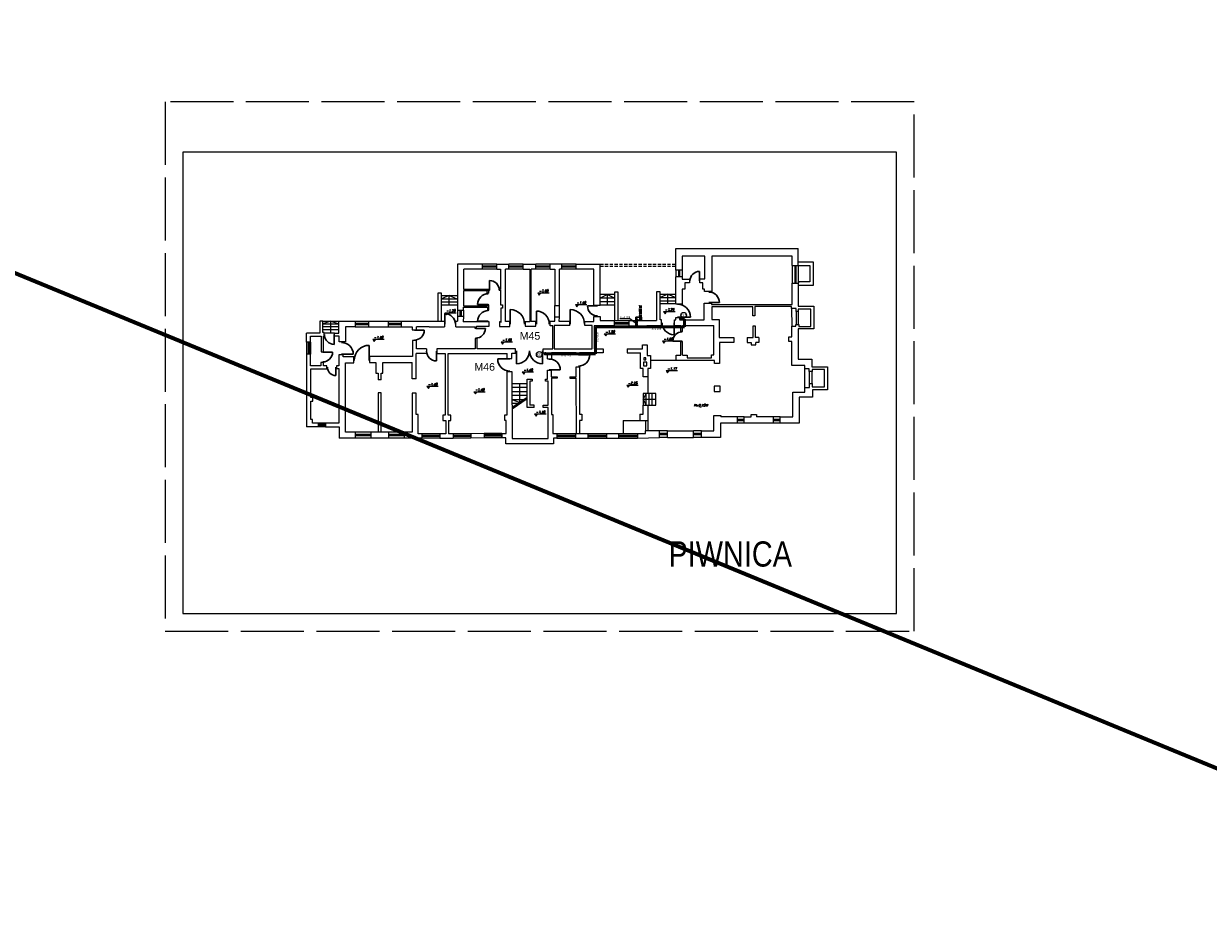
# Model space of a CAD drawing. Extents: x 34439 to 126910, y -74890 to 17912.
# Tile 16 of 144: x 58633 to 68031, y -29964 to -22842. Entities that reach past the tile are written whole.
import ezdxf
from ezdxf.enums import TextEntityAlignment as Align

# ---------------------------------------------------------------- set-up
doc = ezdxf.new("R2010")
doc.units = 0
doc.header["$MEASUREMENT"] = 0
doc.linetypes.add('DASHED', pattern=[19.05, 12.7, -6.35])
doc.linetypes.add('Przekrojowa', pattern=[600, 500, -100])
for name, color, linetype, lineweight in [('_konstrukcja', 96, 'Continuous', 20), ('_stolarka', 82, 'Continuous', 30), ('A-ARM', 1, 'Continuous', 15), ('inst-gaz-rury', 50, 'Continuous', 50), ('inst. - C.O. - opis', 2, 'Continuous', 9), ('urzadzenia', 6, 'Continuous', 15), ('WYMIARKI', 10, 'Continuous', 13)]:
    doc.layers.add(name, color=color, linetype=linetype, lineweight=lineweight)
doc.layers.add('symbole', color=7, linetype='Continuous')
doc.layers.add('urządzenia', color=140, linetype='Continuous')
doc.styles.add('Arial narrow', font='ARIALN.TTF')
doc.styles.add('GENERATED_STYLE_1', font='ARIAL.TTF')
doc.styles.add('ROMANS', font='SIMPLEX.SHX', dxfattribs={"width": 0.85, "oblique": 15, "height": 16})
doc.styles.get("Standard").update_dxf_attribs({"font": 'ARIALN.TTF'})

msp = doc.modelspace()

# ---------------------------------------------------------------- hatches: boundary and pattern name
at = {"layer": 'inst-gaz-rury', "linetype": 'Continuous'}
h = msp.add_hatch(color=256, dxfattribs=at)
h.paths.add_polyline_path([(63498.1, -25184.1, 0.414214), (63495.1, -25181.1), (63495.1, -25184.1)])
h.paths.add_polyline_path([(63495.1, -25184.1), (63495.1, -25181.1, 1), (63495.1, -25187.2, 0.414214), (63498.1, -25184.1)])
h = msp.add_hatch(color=256, dxfattribs=at)
h.paths.add_polyline_path([(63497.3, -25184.1, 0.414214), (63495.1, -25181.9), (63495.1, -25184.1)])
h.paths.add_polyline_path([(63495.1, -25184.1), (63495.1, -25181.9, 1), (63495.1, -25186.4, 0.414214), (63497.3, -25184.1)])
h = msp.add_hatch(color=256, dxfattribs=at)
h.paths.add_polyline_path([(63497.3, -25184.1, 0.414214), (63495.1, -25181.9), (63495.1, -25184.1)])
h.paths.add_polyline_path([(63495.1, -25184.1), (63495.1, -25181.9, 1), (63495.1, -25186.4, 0.414214), (63497.3, -25184.1)])
h = msp.add_hatch(color=256, dxfattribs=at)
h.paths.add_polyline_path([(63530.6, -25184.1, 0.414214), (63527.6, -25181.1), (63527.6, -25184.1)])
h.paths.add_polyline_path([(63527.6, -25184.1), (63527.6, -25181.1, 1), (63527.6, -25187.2, 0.414214), (63530.6, -25184.1)])
h = msp.add_hatch(color=256, dxfattribs=at)
h.paths.add_polyline_path([(63529.8, -25184.1, 0.414214), (63527.6, -25181.9), (63527.6, -25184.1)])
h.paths.add_polyline_path([(63527.6, -25184.1), (63527.6, -25181.9, 1), (63527.6, -25186.4, 0.414214), (63529.8, -25184.1)])
h = msp.add_hatch(color=256, dxfattribs=at)
h.paths.add_polyline_path([(63529.8, -25184.1, 0.414214), (63527.6, -25181.9), (63527.6, -25184.1)])
h.paths.add_polyline_path([(63527.6, -25184.1), (63527.6, -25181.9, 1), (63527.6, -25186.4, 0.414214), (63529.8, -25184.1)])
h = msp.add_hatch(color=256, dxfattribs=at)
h.paths.add_polyline_path([(63843.2, -25186.1, 0.420252), (63845.4, -25188.4), (63845.4, -25186.1)])
h.paths.add_polyline_path([(63847.7, -25186.1, 0.408201), (63845.4, -25183.9), (63845.4, -25186.1)])
h.paths.add_polyline_path([(63845.4, -25186.1), (63845.4, -25183.9, 0.417728), (63843.2, -25186.1)])
h = msp.add_hatch(color=256, dxfattribs=at)
h.paths.add_polyline_path([(63498.1, -25248.5, 0.414214), (63495.1, -25245.5), (63495.1, -25248.5)])
h.paths.add_polyline_path([(63495.1, -25248.5), (63495.1, -25245.5, 1), (63495.1, -25251.5, 0.414214), (63498.1, -25248.5)])
h = msp.add_hatch(color=256, dxfattribs=at)
h.paths.add_polyline_path([(63497.3, -25248.5, 0.414214), (63495.1, -25246.2), (63495.1, -25248.5)])
h.paths.add_polyline_path([(63495.1, -25248.5), (63495.1, -25246.2, 1), (63495.1, -25250.7, 0.414214), (63497.3, -25248.5)])
h = msp.add_hatch(color=256, dxfattribs=at)
h.paths.add_polyline_path([(63497.3, -25248.5, 0.414214), (63495.1, -25246.2), (63495.1, -25248.5)])
h.paths.add_polyline_path([(63495.1, -25248.5), (63495.1, -25246.2, 1), (63495.1, -25250.7, 0.414214), (63497.3, -25248.5)])
for points in [[(63845.4, -25186.1), (63845.4, -25188.4, 0.409454), (63847.7, -25186.1, 0.001073), (63847.7, -25186.1)], [(62770.3, -25461), (62770.3, -25463.3, 0.409454), (62772.6, -25461, 0.001073), (62772.6, -25461)]]:
    msp.add_hatch(color=256, dxfattribs=at).paths.add_polyline_path(points)
h = msp.add_hatch(color=256, dxfattribs=at)
h.paths.add_polyline_path([(62768.1, -25461, 0.420252), (62770.3, -25463.3), (62770.3, -25461)])
h.paths.add_polyline_path([(62772.6, -25461, 0.408201), (62770.3, -25458.8), (62770.3, -25461)])
h.paths.add_polyline_path([(62770.3, -25461), (62770.3, -25458.8, 0.417728), (62768.1, -25461)])

# ---------------------------------------------------------------- linework, layer by layer
at = {"color": 62, "linetype": 'Przekrojowa', "lineweight": 18}
for p, q in [((65696.2, -23462.4), (59756.2, -23462.4)), ((59756.2, -23462.4), (59756.2, -27662.4)), ((65696.2, -27662.4), (65696.2, -23462.4)), ((59756.2, -27662.4), (65696.2, -27662.4)), ((59756.2, -27662.4), (65696.2, -27662.4))]:
    msp.add_line(p, q, dxfattribs=at)
at = {"linetype": 'Continuous'}
for p, q in [((65556.2, -23862.4), (59896.2, -23862.4)), ((59896.2, -23862.4), (59896.2, -27522.4)), ((65556.2, -27522.4), (65556.2, -23862.4)), ((59896.2, -27522.4), (65556.2, -27522.4)), ((59896.2, -27522.4), (65556.2, -27522.4))]:
    msp.add_line(p, q, dxfattribs=at)
at = {"layer": '_konstrukcja', "lineweight": 70, "ltscale": 50}
msp.add_line((104616.1, -43802.8), (53758.6, -22842.4), dxfattribs=at)
at = {"layer": '_konstrukcja', "ltscale": 50}
for p, q in [((63806.4, -24796.8), (63806.4, -24626.5)), ((63806.4, -24626.5), (64778, -24626.5)), ((64035.9, -24686.5), (63856.3, -24686.5)), ((63856.3, -24686.5), (63856.3, -24796.8)), ((64035.9, -24866.7), (64035.9, -24686.5)), ((64730.5, -24686.9), (64090.9, -24686.9)), ((64090.9, -24686.9), (64090.9, -24967.1)), ((64730.5, -24761.9), (64730.5, -24686.9)), ((64778, -24761.9), (64778, -24626.5)), ((62271.7, -24750.6), (62074.4, -24750.6)), ((62074.4, -24750.6), (62074.4, -25114.2)), ((62123.9, -24951.6), (62123.9, -24789.8)), ((62271.7, -24789.8), (62123.9, -24789.8)), ((62271.7, -24789.8), (62271.7, -24750.6)), ((62385.5, -24750.6), (62271.7, -24750.6)), ((62385.5, -24765.2), (62271.7, -24765.2)), ((62385.5, -24775.2), (62271.7, -24775.2)), ((62385.5, -24789.8), (62271.7, -24789.8)), ((62385.5, -24789.8), (62385.5, -24750.6)), ((62385.5, -24750.6), (62482.7, -24750.6)), ((62385.5, -24789.8), (62416, -24789.8)), ((62416, -24789.8), (62416, -24951.1)), ((62455.5, -25205.9), (62455.5, -24789.8)), ((62482.7, -24789.8), (62455.5, -24789.8)), ((62482.7, -24789.8), (62482.7, -24750.6)), ((62596.5, -24750.6), (62482.7, -24750.6)), ((62596.5, -24765.2), (62482.7, -24765.2)), ((62596.5, -24775.2), (62482.7, -24775.2)), ((62596.5, -24789.8), (62482.7, -24789.8)), ((62596.5, -24789.8), (62596.5, -24750.6)), ((62596.5, -24750.6), (62694.8, -24750.6)), ((62596.5, -24789.8), (62647, -24789.8)), ((62647, -24789.8), (62647, -25206.7)), ((62658.2, -25205.8), (62658.2, -24789.8)), ((62694.8, -24789.8), (62658.2, -24789.8)), ((62694.8, -24789.8), (62694.8, -24750.6)), ((62808.6, -24750.6), (62694.8, -24750.6)), ((62808.6, -24765.2), (62694.8, -24765.2)), ((62808.6, -24775.2), (62694.8, -24775.2)), ((62808.6, -24789.8), (62694.8, -24789.8)), ((62808.6, -24789.8), (62808.6, -24750.6)), ((62901.5, -24750.6), (62808.6, -24750.6)), ((62808.6, -24789.8), (62846.5, -24789.8)), ((62846.5, -24789.8), (62846.5, -25077.7)), ((62882.4, -25077.7), (62882.4, -24789.8)), ((62901.5, -24789.8), (62882.4, -24789.8)), ((62901.5, -24789.8), (62901.5, -24750.6)), ((63015.3, -24750.6), (62901.5, -24750.6)), ((63015.3, -24765.2), (62901.5, -24765.2)), ((63015.3, -24775.2), (62901.5, -24775.2)), ((63015.3, -24789.8), (62901.5, -24789.8)), ((63015.3, -24789.8), (63015.3, -24750.6)), ((63015.3, -24750.6), (63206.1, -24750.6)), ((63156.6, -24789.8), (63015.3, -24789.8)), ((63156.6, -25076.9), (63156.6, -24789.8)), ((63206.1, -25076.9), (63206.1, -24750.6)), ((63856.3, -24796.8), (63806.4, -24796.8)), ((63806.4, -24796.8), (63806.4, -24851.5)), ((63826.3, -24796.8), (63826.3, -24851.5)), ((63836.3, -24796.8), (63836.3, -24851.5)), ((63856.3, -24796.8), (63856.3, -24851.5)), ((64730.5, -24761.9), (64778, -24761.9)), ((64730.5, -24761.9), (64730.5, -24900.1)), ((64749.2, -24761.9), (64749.2, -24900.1)), ((64759.2, -24761.9), (64759.2, -24900.1)), ((64897.2, -24733.9), (64778, -24733.9)), ((64778, -24761.9), (64778, -24900.1)), ((64778, -24761.9), (64869.1, -24761.9)), ((64869.1, -24761.9), (64869.1, -24891.8)), ((64897.2, -24918.1), (64897.2, -24733.9)), ((63805.4, -25067.7), (63805.4, -24851.5)), ((63856.3, -24851.5), (63806.4, -24851.5)), ((63856.3, -24851.5), (63856.3, -24868.2)), ((63856.3, -24868.2), (63914.5, -24868.2)), ((63914.5, -24898.8), (63876.6, -24898.8)), ((63876.6, -24898.8), (63876.6, -24948.3)), ((63914.5, -24868.2), (63914.5, -24898.8)), ((63996.2, -24898.5), (63996.2, -24866.7)), ((63996.2, -24866.7), (64035.9, -24866.7)), ((64019.7, -24898.5), (63996.2, -24898.5)), ((64019.7, -24947.5), (64019.7, -24898.5)), ((64730.5, -25069.3), (64730.5, -24900.1)), ((64730.5, -24900.1), (64778, -24900.1)), ((64869.1, -24891.8), (64778, -24891.8)), ((64778, -24891.8), (64787.3, -24891.8)), ((64778, -24900.1), (64778, -25084.8)), ((61946.7, -24980.2), (61918.2, -24980.2)), ((61918.2, -24980.2), (61918.2, -25202.4)), ((61946.7, -25202.4), (61946.7, -24980.2)), ((62327.6, -24951.6), (62123.9, -24951.6)), ((62124.7, -25082.7), (62124.7, -24959)), ((62124.7, -24959), (62327.6, -24959)), ((62310.3, -24980.7), (62310.3, -24959)), ((62321.9, -24980.7), (62310.3, -24980.7)), ((62321.9, -24980.7), (62321.9, -24959)), ((62327.6, -24959), (62327.6, -24951.6)), ((62416, -24951.1), (62406, -24951.1)), ((62406, -24951.1), (62406, -24958)), ((62406, -24958), (62415.7, -24958)), ((62415.7, -24958), (62415.7, -25072.3)), ((63323.6, -24992.2), (63206.1, -24992.2)), ((63264.8, -24992.2), (63206.1, -25019.9)), ((63264.8, -25075.8), (63264.8, -24992.2)), ((63264.8, -24992.2), (63323.6, -25019.9)), ((63323.6, -25196.4), (63323.6, -24969.6)), ((63323.6, -24969.6), (63347.2, -24969.6)), ((63347.2, -24969.6), (63347.2, -25196.4)), ((63681.9, -24970.7), (63653.3, -24970.7)), ((63653.3, -24970.7), (63653.3, -25196.4)), ((63681.9, -25193.4), (63681.9, -24970.7)), ((63681.9, -24988.8), (63805.4, -24988.8)), ((63743.6, -24988.8), (63681.9, -25015.6)), ((63743.6, -25063.2), (63743.6, -24988.8)), ((63743.6, -24988.8), (63805.4, -25015.6)), ((63876.6, -24948.3), (63856.1, -24948.3)), ((63856.1, -24948.3), (63856.1, -25067.7)), ((64034.1, -24947.5), (64019.7, -24947.5)), ((64034.1, -24967.1), (64034.1, -24947.5)), ((64090.9, -24967.1), (64034.1, -24967.1)), ((64778, -24918.1), (64897.2, -24918.1)), ((61946.7, -24998.3), (62070.3, -24998.3)), ((62008.5, -24998.3), (61946.7, -25025.1)), ((61946.7, -25025.1), (62070.3, -25025.1)), ((61946.7, -25049.6), (62070.3, -25049.6)), ((61946.7, -25072.7), (62070.3, -25072.7)), ((62008.5, -25072.7), (62008.5, -24998.3)), ((62008.5, -24998.3), (62070.3, -25025.1)), ((62310.3, -25082.7), (62124.7, -25082.7)), ((62321.9, -25073), (62310.3, -25073)), ((62310.3, -25073), (62310.3, -25082.7)), ((62321.9, -25116), (62321.9, -25073)), ((62415.7, -25072.3), (62432.5, -25072.3)), ((62432.5, -25072.3), (62432.5, -25100.3)), ((62846.5, -25077.7), (62882.4, -25077.7)), ((62846.5, -25167.1), (62846.5, -25077.7)), ((62882.4, -25167.1), (62882.4, -25077.7)), ((63156.6, -25076.9), (63206.1, -25076.9)), ((63323.6, -25019.9), (63206.1, -25019.9)), ((63323.6, -25050.4), (63206.1, -25050.4)), ((63323.6, -25075.8), (63206.1, -25075.8)), ((63681.9, -25015.6), (63805.4, -25015.6)), ((63681.9, -25040.1), (63805.4, -25040.1)), ((63681.9, -25063.2), (63805.4, -25063.2)), ((63856.1, -25067.7), (63805.4, -25067.7)), ((64031.9, -25191.7), (64031.9, -25058.6)), ((64031.9, -25058.6), (64090.4, -25058.6)), ((64090.4, -25058.6), (64090.4, -25069.3)), ((64090.4, -25069.3), (64730.5, -25069.3)), ((64416.9, -25090.2), (64091.8, -25090.2)), ((64091.8, -25090.2), (64091.8, -25189.2)), ((64416.9, -25159.7), (64416.9, -25090.2)), ((64724.3, -25087.3), (64432.4, -25087.3)), ((64432.4, -25087.3), (64432.4, -25159.7)), ((64724.3, -25103.5), (64724.3, -25087.3)), ((64778, -25084.8), (64901.2, -25084.8)), ((64901.2, -25084.8), (64901.2, -25264.4)), ((62074.4, -25114.2), (62120.9, -25114.2)), ((62074.4, -25114.2), (62074.4, -25164.1)), ((62074.4, -25164.1), (62120.9, -25164.1)), ((62074.4, -25164.1), (62074.4, -25202.4)), ((62092.6, -25114.2), (62092.6, -25164.1)), ((62102.6, -25114.2), (62102.6, -25164.1)), ((62120.9, -25164.1), (62120.3, -25208.5)), ((62120.9, -25114.2), (62120.9, -25092.1)), ((62120.9, -25092.1), (62311.7, -25092.1)), ((62120.9, -25114.2), (62120.9, -25164.1)), ((62311.7, -25092.1), (62311.7, -25116)), ((62311.7, -25116), (62321.9, -25116)), ((62432.5, -25100.3), (62418.1, -25100.3)), ((62418.1, -25100.3), (62418.1, -25213.3)), ((62847.5, -25167.1), (62882.4, -25167.1)), ((62847.5, -25203.6), (62847.5, -25167.1)), ((62881.6, -25204.5), (62882.4, -25167.1)), ((63156.6, -25204.5), (63156.6, -25166.1)), ((63156.6, -25166.1), (63206.1, -25166.1)), ((63206.1, -25166.1), (63206.1, -25196.4)), ((63805.6, -25193.4), (63805.6, -25173.2)), ((63805.6, -25173.2), (63839.3, -25173.2)), ((63839.3, -25173.2), (63839.3, -25191.7)), ((64432.4, -25159.7), (64416.9, -25159.7)), ((64759.8, -25103.5), (64724.3, -25103.5)), ((64724.3, -25103.5), (64727.3, -25242.4)), ((64759.8, -25124.9), (64759.8, -25103.5)), ((64776.8, -25124.9), (64759.8, -25124.9)), ((64759.8, -25124.9), (64759.8, -25228.4)), ((64877.3, -25108), (64776.8, -25108)), ((64776.8, -25108), (64776.8, -25124.9)), ((64776.8, -25124.9), (64776.8, -25228.4)), ((64877.3, -25244.6), (64877.3, -25108)), ((61006.1, -25201.9), (60982.7, -25201.9)), ((60982.7, -25201.9), (60982.7, -25297.5)), ((61006.1, -25293.6), (61006.1, -25201.9)), ((61006.1, -25201.9), (61133.4, -25201.9)), ((61070.6, -25201.9), (61006.1, -25223.3)), ((61006.1, -25223.3), (61133.4, -25223.3)), ((61006.1, -25243.7), (61133.4, -25243.7)), ((61006.1, -25269.1), (61133.4, -25269.1)), ((61070.6, -25296.8), (61070.6, -25201.9)), ((61070.6, -25201.9), (61133.4, -25223.3)), ((61133.4, -25296.8), (61133.4, -25202.4)), ((61133.4, -25202.4), (61262.4, -25202.4)), ((61262.4, -25247.2), (61185.7, -25247.2)), ((61185.7, -25247.2), (61185.7, -25365.4)), ((61262.4, -25202.4), (61262.4, -25247.2)), ((61262.4, -25202.4), (61367.6, -25202.4)), ((61262.4, -25219.8), (61367.6, -25219.8)), ((61262.4, -25229.8), (61367.6, -25229.8)), ((61262.4, -25247.2), (61367.6, -25247.2)), ((61367.6, -25202.4), (61367.6, -25247.2)), ((61367.6, -25202.4), (61523.2, -25202.4)), ((61367.6, -25247.2), (61523.2, -25247.2)), ((61523.2, -25202.4), (61523.2, -25247.2)), ((61523.2, -25202.4), (61628.4, -25202.4)), ((61523.2, -25219.8), (61628.4, -25219.8)), ((61523.2, -25229.8), (61628.4, -25229.8)), ((61523.2, -25247.2), (61628.4, -25247.2)), ((61628.4, -25202.4), (61628.4, -25247.2)), ((61628.4, -25202.4), (61849.8, -25202.4)), ((61628.4, -25247.2), (61715.1, -25247.2)), ((61715.1, -25247.2), (61715.1, -25271.1)), ((61715.1, -25271.1), (61750.2, -25271.1)), ((61750.2, -25271.1), (61750.2, -25247.2)), ((61849.8, -25247.2), (61750.2, -25247.2)), ((61849.8, -25202.4), (61971.6, -25202.4)), ((61849.8, -25247.2), (61971.6, -25247.2)), ((61971.6, -25202.4), (61971.6, -25247.2)), ((62061.7, -25202.4), (62074.4, -25202.4)), ((62061.7, -25247.2), (62061.7, -25202.9)), ((62061.7, -25247.2), (62212.2, -25247.2)), ((62326.7, -25208.5), (62120.3, -25208.5)), ((62212.2, -25247.2), (62212.2, -25258.4)), ((62212.2, -25258.4), (62224.7, -25258.4)), ((62224.7, -25258.4), (62224.7, -25242.7)), ((62224.7, -25242.7), (62326.7, -25242.7)), ((62326.7, -25242.7), (62326.7, -25208.5)), ((62418.1, -25208.9), (62407, -25208.9)), ((62407, -25208.9), (62407, -25244.5)), ((62407, -25244.5), (62488.4, -25244.5)), ((62488.4, -25205.9), (62455.5, -25205.9)), ((62488.4, -25244.5), (62488.4, -25205.9)), ((62647, -25206.7), (62611.5, -25206.7)), ((62611.5, -25206.7), (62611.5, -25243.2)), ((62611.5, -25243.2), (62695.1, -25243.2)), ((62695.1, -25205.8), (62658.2, -25205.8)), ((62695.1, -25243.2), (62695.1, -25205.8)), ((62809.1, -25239.1), (62809.1, -25203.6)), ((62809.1, -25203.6), (62847.5, -25203.6)), ((62830.5, -25239.1), (62809.1, -25239.1)), ((62830.5, -25421.8), (62830.5, -25239.1)), ((62841.7, -25237.7), (62841.7, -25422.6)), ((62965, -25237.7), (62841.7, -25237.7)), ((62965, -25204.5), (62881.6, -25204.5)), ((62965, -25237.7), (62965, -25204.5)), ((63084.2, -25237.7), (63084.2, -25204.5)), ((63084.2, -25204.5), (63156.6, -25204.5)), ((63141.8, -25237.7), (63084.2, -25237.7)), ((63141.8, -25422.6), (63141.8, -25237.7)), ((63316.2, -25240), (63158.8, -25240)), ((63158.8, -25240), (63158.8, -25421.4)), ((63206.1, -25196.4), (63316.2, -25196.4)), ((63316.2, -25196.4), (63316.2, -25240)), ((63316.2, -25196.4), (63434.4, -25196.4)), ((63316.2, -25213.2), (63434.4, -25213.2)), ((63316.2, -25223.2), (63434.4, -25223.2)), ((63316.2, -25240), (63434.4, -25240)), ((63434.4, -25196.4), (63434.4, -25240)), ((63434.4, -25196.4), (63653.3, -25196.4)), ((63434.4, -25240), (63536.8, -25240)), ((63536.8, -25240), (63536.8, -25251.6)), ((63536.8, -25251.6), (63576.1, -25251.6)), ((63576.1, -25251.6), (63576.1, -25237.7)), ((63576.1, -25237.7), (63692.5, -25237.7)), ((63692.5, -25193.4), (63681.9, -25193.4)), ((63692.5, -25237.7), (63692.5, -25193.4)), ((63796.8, -25237.7), (63796.8, -25193.4)), ((63796.8, -25193.4), (63805.6, -25193.4)), ((63796.8, -25237.7), (63845.3, -25237.7)), ((63839.3, -25191.7), (64031.9, -25191.7)), ((63845.3, -25285.2), (63845.3, -25237.7)), ((63860, -25285.2), (63860, -25237.7)), ((63860, -25237.7), (64107.7, -25237.7)), ((64091.8, -25189.2), (64149.5, -25189.2)), ((64107.7, -25468.7), (64107.7, -25237.7)), ((64149.5, -25189.2), (64149.5, -25332.6)), ((64420.7, -25332.6), (64420.7, -25240.9)), ((64420.7, -25240.9), (64435.3, -25240.9)), ((64435.3, -25240.9), (64435.3, -25333.3)), ((64727.3, -25325.9), (64727.3, -25242.4)), ((64727.3, -25242.4), (64759, -25242.4)), ((64759, -25242.4), (64759, -25228.4)), ((64759, -25228.4), (64781.2, -25228.4)), ((64901.2, -25264.4), (64775.6, -25264.4)), ((64775.6, -25264.4), (64775.6, -25504.2)), ((64781.2, -25228.4), (64781.2, -25244.6)), ((64781.2, -25244.6), (64877.3, -25244.6)), ((60982.7, -25297.5), (60877.6, -25297.5)), ((60877.6, -25368.5), (60877.6, -25297.5)), ((60909.3, -25368.5), (60877.6, -25368.5)), ((60877.6, -25368.5), (60877.6, -25463.8)), ((60888.5, -25368.5), (60888.5, -25463.8)), ((60898.5, -25368.5), (60898.5, -25463.8)), ((60909.3, -25368.5), (60909.3, -25321.9)), ((60909.3, -25321.9), (60992.3, -25321.9)), ((60909.3, -25368.5), (60909.3, -25463.8)), ((60992.3, -25321.9), (60992.3, -25445.2)), ((61017.2, -25293.6), (61006.1, -25293.6)), ((61010.6, -25445.2), (61010.6, -25320.4)), ((61010.6, -25320.4), (61017.2, -25320.4)), ((61017.2, -25320.4), (61017.2, -25293.6)), ((61098.3, -25296.8), (61017.2, -25296.8)), ((61098.3, -25323.5), (61098.3, -25296.8)), ((61098.3, -25296.8), (61133.4, -25296.8)), ((61135.3, -25322.2), (61098.3, -25322.2)), ((61135.3, -25365.4), (61135.3, -25322.2)), ((61185.7, -25365.4), (61135.3, -25365.4)), ((61748.3, -25356.4), (61716.6, -25356.4)), ((61716.6, -25356.4), (61716.6, -25483.4)), ((61748.3, -25423.3), (61748.3, -25356.4)), ((62230.9, -25340.5), (62214.6, -25340.5)), ((62214.6, -25340.5), (62214.6, -25423.3)), ((62230.9, -25421.8), (62230.9, -25340.5)), ((63860, -25285.2), (63845.3, -25285.2)), ((63845.3, -25473.3), (63845.3, -25363.5)), ((63845.3, -25363.5), (63860, -25363.5)), ((63860, -25473.3), (63860, -25363.5)), ((64149.5, -25332.6), (64267.1, -25332.6)), ((64267.1, -25373.2), (64154, -25373.2)), ((64154, -25373.2), (64154, -25539.5)), ((64267.1, -25332.6), (64267.1, -25373.2)), ((64372, -25332.6), (64372, -25373.2)), ((64372, -25332.6), (64420.7, -25332.6)), ((64372, -25373.2), (64404.9, -25373.2)), ((64404.9, -25373.2), (64404.9, -25391.4)), ((64465.8, -25332.6), (64435.3, -25332.6)), ((64435.3, -25333.3), (64435.3, -25333.3)), ((64441.3, -25391.4), (64441.3, -25373.2)), ((64465.8, -25373.2), (64441.3, -25373.2)), ((64465.8, -25332.6), (64465.8, -25373.2)), ((64703.6, -25364.3), (64703.6, -25325.9)), ((64703.6, -25325.9), (64727.3, -25325.9)), ((64727.1, -25364.3), (64703.6, -25364.3)), ((64727.1, -25554), (64727.1, -25364.3)), ((60909.3, -25463.8), (60877.6, -25463.8)), ((60877.6, -25463.8), (60877.6, -26040.6)), ((60909.3, -25558.3), (60909.3, -25463.8)), ((60992.3, -25445.2), (61010.6, -25445.2)), ((61747, -25661.2), (61747, -25459)), ((61827.6, -25459.4), (61747, -25459.4)), ((61827.6, -25423.3), (61748.3, -25423.3)), ((61827.6, -25423.3), (61827.6, -25459.4)), ((62214.6, -25423.3), (61911.1, -25423.3)), ((61911.1, -25423.3), (61911.1, -25459.4)), ((61911.1, -25459.4), (61976.8, -25459.4)), ((61976.8, -25459.4), (61976.8, -25947.5)), ((62000.7, -25947.3), (62000.7, -25459.9)), ((62000.7, -25459.9), (62469.2, -25459.9)), ((62535.7, -25421.8), (62230.9, -25421.8)), ((62469.2, -25499.7), (62469.2, -25459.9)), ((62506.6, -25499.7), (62506.6, -25457.1)), ((62506.6, -25457.1), (62535.7, -25457.4)), ((62535.7, -25457.4), (62535.7, -25421.8)), ((62755.2, -25457.4), (62755.2, -25421.8)), ((62755.2, -25421.8), (62830.5, -25421.8)), ((62788.9, -25457.4), (62755.2, -25457.4)), ((62788.9, -25500.5), (62788.9, -25457.4)), ((63015.4, -25454.7), (62819.6, -25454.7)), ((62819.6, -25454.7), (62819.6, -25500.5)), ((62841.7, -25422.6), (63141.8, -25422.6)), ((63015.4, -25466.5), (63015.4, -25454.7)), ((63042.8, -25466.5), (63015.4, -25466.5)), ((63229.7, -25454.7), (63042.8, -25454.7)), ((63042.8, -25454.7), (63042.8, -25466.5)), ((63158.8, -25421.4), (63229.7, -25421.4)), ((63229.7, -25421.4), (63229.7, -25454.7)), ((63420.4, -25421.4), (63420.4, -25454.7)), ((63420.4, -25421.4), (63542.1, -25421.4)), ((63420.4, -25454.7), (63526, -25454.7)), ((63526, -25577.9), (63526, -25454.7)), ((63542.1, -25421.4), (63542.1, -25390.6)), ((63542.1, -25390.6), (63579.1, -25390.6)), ((63579.1, -25390.6), (63579.1, -25474.2)), ((64404.9, -25391.4), (64441.3, -25391.4)), ((60991.4, -25558.3), (60909.3, -25558.3)), ((61012, -25529.5), (60991.4, -25529.5)), ((60991.4, -25529.5), (60991.4, -25558.3)), ((61012, -25556.9), (61012, -25529.5)), ((61037.9, -25556.9), (61012, -25556.9)), ((61037.9, -25579.8), (61037.9, -25556.9)), ((61133.1, -25556.6), (61113.9, -25556.6)), ((61113.9, -25556.6), (61113.9, -25577.3)), ((61167.1, -25469.4), (61133.1, -25469.4)), ((61133.1, -25469.4), (61133.1, -25556.6)), ((61167.1, -25486.3), (61167.1, -25469.4)), ((61252.7, -25486.3), (61167.1, -25486.3)), ((61186.1, -26082.8), (61186.1, -25532.4)), ((61186.1, -25532.4), (61252.7, -25532.4)), ((61252.7, -25532.4), (61252.7, -25486.3)), ((61716.6, -25483.4), (61377.4, -25483.4)), ((61377.4, -25483.4), (61377.4, -25530)), ((61377.4, -25530), (61427.6, -25530)), ((61427.6, -25530), (61427.6, -25615)), ((61482.3, -25614.5), (61482.3, -25529.8)), ((61482.3, -25529.8), (61715.1, -25529.8)), ((61715.1, -25661.2), (61715.1, -25529.8)), ((62469.2, -25499.7), (62506.6, -25499.7)), ((62788.9, -25500.5), (62817.7, -25500.5)), ((63579.1, -25474.2), (63605.4, -25474.2)), ((63605.4, -25474.2), (63605.4, -25577.2)), ((63809.8, -25514.6), (63605.4, -25514.6)), ((63809.8, -25514.6), (63809.8, -25473.3)), ((63809.8, -25473.3), (63845.3, -25473.3)), ((64112.4, -25514.6), (63809.8, -25514.6)), ((63860, -25473.3), (63895.8, -25473.3)), ((63895.8, -25473.3), (63895.8, -25492.3)), ((63895.8, -25492.3), (64088.3, -25492.3)), ((64088.3, -25492.3), (64088.3, -25468.7)), ((64088.3, -25468.7), (64107.7, -25468.7)), ((64112.4, -25539.5), (64112.4, -25514.6)), ((64154, -25539.5), (64112.4, -25539.5)), ((64829.1, -25554), (64727.1, -25554)), ((64775.6, -25504.2), (64885.3, -25504.2)), ((64829.1, -25582.1), (64829.1, -25554)), ((64885.3, -25504.2), (64885.3, -25565.7)), ((60910.9, -25807.6), (60910.9, -25579.8)), ((60910.9, -25579.8), (61037.9, -25579.8)), ((61113.9, -25577.3), (61132.4, -25577.3)), ((61132.4, -25577.3), (61132.4, -26011.8)), ((61427.6, -25615), (61444.6, -25615)), ((61444.6, -25615), (61444.2, -25667.6)), ((61470, -25667.6), (61470, -25614.5)), ((61470, -25614.5), (61482.3, -25614.5)), ((62469.2, -25944.8), (62469.2, -25603.1)), ((62469.2, -25603.1), (62506.6, -25603.1)), ((62506.6, -25603.1), (62507.9, -26133.2)), ((62788.9, -25662.6), (62788.9, -25592.4)), ((62788.9, -25592.4), (62817.7, -25592.4)), ((62817.7, -25592.4), (62817.7, -25643.4)), ((62817.7, -25643.4), (62865.7, -25643.4)), ((62865.7, -25643.4), (62865.7, -25656)), ((62965.9, -25643.4), (62965.9, -25656)), ((62965.9, -25643.4), (63015.7, -25643.4)), ((62965.9, -25656), (63014.8, -25655.6)), ((63018.5, -26093), (63014.8, -25655.6)), ((63015.7, -25643.4), (63015.7, -25564.2)), ((63015.7, -25564.2), (63042.3, -25564.2)), ((63042.3, -25564.2), (63042.3, -25941.6)), ((63548.2, -25577.9), (63526, -25577.9)), ((63548.2, -25643.7), (63548.2, -25577.9)), ((63582.9, -25643.7), (63548.2, -25643.7)), ((63605.4, -25577.2), (63582.9, -25577.2)), ((63582.9, -25577.2), (63582.9, -25643.7)), ((63582.9, -25643.7), (63582.9, -25776)), ((64864.6, -25582.1), (64829.1, -25582.1)), ((64829.1, -25728.4), (64829.1, -25582.1)), ((64864.6, -25601.3), (64864.6, -25582.1)), ((64887.5, -25601.3), (64864.6, -25601.3)), ((64866.8, -25697.3), (64866.8, -25601.3)), ((64885.3, -25565.7), (65010.7, -25565.7)), ((64886.7, -25697.3), (64886.7, -25601.3)), ((64985, -25587.2), (64887.5, -25587.2)), ((64887.5, -25587.2), (64887.5, -25601.3)), ((64985, -25723.9), (64985, -25587.2)), ((65010.7, -25565.7), (65010.7, -25747.7)), ((61470, -25667.6), (61444.2, -25667.6)), ((61747, -25661.2), (61715.1, -25661.2)), ((62626, -25700.4), (62506.8, -25700.7)), ((62626, -25729.9), (62506.8, -25730.2)), ((62566.4, -25700.5), (62566.7, -25848.1)), ((62626, -25886.7), (62626, -25664)), ((62626, -25664), (62667.8, -25664)), ((62667.8, -25679.7), (62647.5, -25679.7)), ((62647.5, -25679.7), (62647.5, -25868.3)), ((62667.8, -25664), (62667.8, -25679.7)), ((62771.2, -25678.9), (62771.2, -25662.6)), ((62771.2, -25662.6), (62788.9, -25662.6)), ((62792.4, -25678.9), (62771.2, -25678.9)), ((62792.4, -25868.3), (62792.4, -25678.9)), ((62865.7, -25656), (62819.2, -25656)), ((62819.2, -25656), (62819.2, -25942.8)), ((64829.1, -25765.3), (64829.1, -25728.4)), ((64829.1, -25728.4), (64866.8, -25728.4)), ((64866.8, -25728.4), (64866.8, -25697.3)), ((64866.8, -25697.3), (64886.7, -25697.3)), ((64886.7, -25697.3), (64886.7, -25723.9)), ((64886.7, -25723.9), (64985, -25723.9)), ((65010.7, -25747.7), (64891.3, -25747.7)), ((64891.3, -25747.7), (64891.3, -25806.9)), ((60925.7, -25807.6), (60910.9, -25807.6)), ((60912, -25981.6), (60912, -25836.3)), ((60912, -25836.3), (60925.7, -25836.3)), ((60925.7, -25836.3), (60925.7, -25807.6)), ((61470, -25771), (61444.2, -25771)), ((61444.2, -25771), (61444.2, -26082.8)), ((61470, -26082.8), (61470, -25771)), ((61747, -25772.7), (61715.1, -25772.7)), ((61715.1, -25772.7), (61715.1, -26082.8)), ((61747, -25944.3), (61747, -25772.7)), ((62626, -25762.2), (62506.8, -25762.6)), ((62626, -25793.2), (62506.8, -25793.5)), ((62599.6, -25825.6), (62506.8, -25825.8)), ((62566.7, -25848.1), (62507.1, -25825.8)), ((62626, -25807.5), (62507.3, -25888.8)), ((62626, -25819.6), (62507.3, -25900.9)), ((63648.9, -25776), (63546.4, -25776)), ((63546.4, -25776), (63548.5, -25870.4)), ((63547.5, -25823.2), (63570.7, -25776)), ((63648.9, -25823.2), (63547.5, -25823.2)), ((63547.5, -25823.2), (63570.7, -25870.4)), ((63570.7, -25870.4), (63570.7, -25776)), ((63593.8, -25870.4), (63593.8, -25776)), ((63619.5, -25870.4), (63619.5, -25776)), ((63648.9, -25870.4), (63648.9, -25776)), ((64733.6, -25962.2), (64733.6, -25765.3)), ((64733.6, -25765.3), (64829.1, -25765.3)), ((64891.3, -25806.9), (64784.9, -25806.9)), ((64784.9, -25806.9), (64784.9, -26012.6)), ((62554.9, -25856.2), (62506.8, -25856.3)), ((62515.7, -25883.1), (62506.8, -25883.1)), ((62683.8, -25886.7), (62626, -25886.7)), ((62683.8, -25868.3), (62647.5, -25868.3)), ((62683.8, -25886.7), (62683.8, -25868.3)), ((62755.1, -25886.7), (62755.1, -25868.3)), ((62755.1, -25868.3), (62792.4, -25868.3)), ((62792.9, -25886.7), (62755.1, -25886.7)), ((62792.9, -26133.2), (62792.9, -25886.7)), ((63548.5, -25941.6), (63548.5, -25870.4)), ((63548.5, -25870.4), (63583, -25870.4)), ((63548.5, -25870.4), (63557.1, -25870.4)), ((63583, -25870.4), (63583, -25991.8)), ((63583, -25870.4), (63648.9, -25870.4)), ((60923.1, -25981.6), (60912, -25981.6)), ((60923.1, -26011.8), (60923.1, -25981.6)), ((60969.2, -26011.8), (60923.1, -26011.8)), ((60969.2, -26011.8), (60969.2, -26040.6)), ((61026, -26011.8), (60969.2, -26011.8)), ((61026, -26021.2), (60969.2, -26021.2)), ((61026, -26031.2), (60969.2, -26031.2)), ((61132.4, -26011.8), (61026, -26011.8)), ((61026, -26011.8), (61026, -26040.6)), ((61761.6, -25944.3), (61747, -25944.3)), ((61761.6, -26096.2), (61761.6, -25944.3)), ((61976.8, -25947.5), (61958, -25947.5)), ((61958, -25947.5), (61958, -25989.6)), ((61958, -25989.6), (61980.9, -25989.6)), ((61980.9, -25989.6), (61980.9, -26096.2)), ((62022.4, -25947.3), (62000.7, -25947.3)), ((62002.2, -25989.6), (62002.2, -26096.2)), ((62002.2, -25989.6), (62022.4, -25989.6)), ((62022.4, -25989.6), (62022.4, -25947.3)), ((62450.7, -25989.8), (62450.7, -25944.8)), ((62450.7, -25944.8), (62469.2, -25944.8)), ((62461.2, -25989.8), (62450.7, -25989.8)), ((62461.2, -26093), (62461.2, -25989.8)), ((62819.2, -25942.8), (62831.1, -25942.8)), ((62831.1, -25942.8), (62831.1, -26093)), ((63060.6, -25991.8), (63041, -25991.8)), ((63041, -25991.8), (63041, -26093)), ((63042.3, -25941.6), (63060.6, -25941.6)), ((63060.6, -25941.6), (63060.6, -25991.8)), ((63388.6, -25991.8), (63388.6, -26093)), ((63388.6, -25991.8), (63520.9, -25991.8)), ((63520.9, -25941.6), (63520.9, -25991.8)), ((63520.9, -25941.6), (63548.5, -25941.6)), ((63520.9, -25991.8), (63583, -25991.8)), ((63565, -25991.8), (63565, -26073.1)), ((63583, -25991.8), (63583, -26073.1)), ((64108.3, -26073.1), (64108.3, -25950.6)), ((64108.3, -25950.6), (64163.2, -25950.6)), ((64296.3, -26012.6), (64159.6, -26012.6)), ((64159.6, -26012.6), (64159.6, -26126.3)), ((64163.2, -25950.6), (64163.2, -25962.2)), ((64296.3, -25962.2), (64163.2, -25962.2)), ((64296.3, -26012.6), (64296.3, -25962.2)), ((64349.4, -25962.2), (64296.3, -25962.2)), ((64349.4, -25982.4), (64296.3, -25982.4)), ((64349.4, -25992.4), (64296.3, -25992.4)), ((64349.4, -26012.6), (64296.3, -26012.6)), ((64349.4, -26012.6), (64349.4, -25962.2)), ((64349.4, -25962.2), (64404.8, -25962.2)), ((64581.5, -26012.6), (64349.4, -26012.6)), ((64404.8, -25962.2), (64404.8, -25943.3)), ((64404.8, -25943.3), (64445.4, -25943.3)), ((64445.4, -25943.3), (64445.4, -25962.7)), ((64581.5, -25962.2), (64445.4, -25962.2)), ((64581.5, -26012.6), (64581.5, -25962.2)), ((64634.6, -25962.2), (64581.5, -25962.2)), ((64634.6, -25982.4), (64581.5, -25982.4)), ((64634.6, -25992.4), (64581.5, -25992.4)), ((64634.6, -26012.6), (64581.5, -26012.6)), ((64634.6, -26012.6), (64634.6, -25962.2)), ((64634.6, -25962.2), (64733.6, -25962.2)), ((64784.9, -26012.6), (64634.6, -26012.6)), ((60969.2, -26040.6), (60877.6, -26040.6)), ((61026, -26040.6), (60969.2, -26040.6)), ((61026, -26040.6), (61135.3, -26040.6)), ((61135.3, -26040.6), (61135.3, -26130.9)), ((61262.4, -26082.8), (61186.1, -26082.8)), ((61262.4, -26082.8), (61262.4, -26130.9)), ((61388, -26082.8), (61262.4, -26082.8)), ((61388, -26102.5), (61262.4, -26102.5)), ((61388, -26112.5), (61262.4, -26112.5)), ((61388, -26082.8), (61388, -26130.9)), ((61526.2, -26082.8), (61388, -26082.8)), ((61526.2, -26082.8), (61526.2, -26130.9)), ((61651.8, -26082.8), (61526.2, -26082.8)), ((61651.8, -26102.5), (61526.2, -26102.5)), ((61651.8, -26112.5), (61526.2, -26112.5)), ((61715.1, -26082.8), (61651.8, -26082.8)), ((61651.8, -26082.8), (61651.8, -26130.9)), ((61792.1, -26096.2), (61761.6, -26096.2)), ((61792.1, -26096.2), (61792.1, -26130.9)), ((61933.7, -26096.2), (61792.1, -26096.2)), ((61933.7, -26108.6), (61792.1, -26108.6)), ((61933.7, -26118.6), (61792.1, -26118.6)), ((61980.9, -26096.2), (61933.7, -26096.2)), ((61933.7, -26096.2), (61933.7, -26130.9)), ((62039.3, -26096.2), (62002.2, -26096.2)), ((62039.3, -26096.2), (62039.3, -26130.9)), ((62180.9, -26096.2), (62039.3, -26096.2)), ((62180.9, -26108.6), (62039.3, -26108.6)), ((62180.9, -26118.6), (62039.3, -26118.6)), ((62285.7, -26093), (62180.9, -26096.2)), ((62180.9, -26096.2), (62180.9, -26130.9)), ((62285.7, -26093), (62285.7, -26127.7)), ((62427.2, -26093), (62285.7, -26093)), ((62427.2, -26105.3), (62285.7, -26105.3)), ((62427.2, -26115.3), (62285.7, -26115.3)), ((62427.2, -26129.2), (62427.2, -26093)), ((62427.2, -26093), (62461.2, -26093)), ((62427.2, -26093), (62427.2, -26127.7)), ((62831.1, -26093), (62862.4, -26093)), ((62862.4, -26093), (62862.4, -26129.9)), ((62862.4, -26093), (63011.6, -26093)), ((62862.4, -26106.5), (63011.6, -26106.5)), ((62862.4, -26116.5), (63011.6, -26116.5)), ((63011.6, -26093), (63011.6, -26129.9)), ((63011.6, -26093), (63107.2, -26093)), ((63107.2, -26093), (63107.2, -26129.9)), ((63107.2, -26093), (63256.4, -26093)), ((63107.2, -26106.5), (63256.4, -26106.5)), ((63107.2, -26116.5), (63256.4, -26116.5)), ((63256.4, -26093), (63256.4, -26129.9)), ((63256.4, -26093), (63352, -26093)), ((63352.4, -26093), (63352.4, -26129.9)), ((63352.4, -26093), (63501.6, -26093)), ((63352.4, -26106.5), (63501.6, -26106.5)), ((63352.4, -26116.5), (63501.6, -26116.5)), ((63501.6, -26093), (63501.6, -26129.9)), ((63501.6, -26093), (63565.6, -26093)), ((63565.6, -26093), (63565.6, -26073.1)), ((63675.8, -26073.1), (63565.6, -26073.1)), ((63675.8, -26126.3), (63675.8, -26073.1)), ((63739.4, -26073.1), (63675.8, -26073.1)), ((63739.4, -26094.7), (63675.8, -26094.7)), ((63739.4, -26104.7), (63675.8, -26104.7)), ((63739.4, -26126.3), (63739.4, -26073.1)), ((63739.4, -26073.1), (63946.4, -26073.1)), ((63946.4, -26126.3), (63946.4, -26073.1)), ((64010, -26073.1), (63946.4, -26073.1)), ((64010, -26094.7), (63946.4, -26094.7)), ((64010, -26104.7), (63946.4, -26104.7)), ((64010, -26126.3), (64010, -26073.1)), ((64010, -26073.1), (64108.3, -26073.1)), ((61262.4, -26130.9), (61135.3, -26130.9)), ((61388, -26130.9), (61262.4, -26130.9)), ((61526.2, -26130.9), (61388, -26130.9)), ((61651.8, -26130.9), (61526.2, -26130.9)), ((61792.1, -26130.9), (61651.8, -26130.9)), ((61933.7, -26130.9), (61792.1, -26130.9)), ((61933.7, -26130.9), (62039.3, -26130.9)), ((62180.9, -26130.9), (62039.3, -26130.9)), ((62285.7, -26127.7), (62180.9, -26130.9)), ((62427.2, -26127.7), (62285.7, -26127.7)), ((62459, -26129.2), (62427.2, -26129.2)), ((62459, -26175.7), (62459, -26129.2)), ((62836.6, -26175.7), (62459, -26175.7)), ((62507.9, -26133.2), (62792.9, -26133.2)), ((62862.4, -26129.9), (62836.6, -26129.9)), ((62836.6, -26129.9), (62836.6, -26175.7)), ((62862.4, -26129.9), (63011.6, -26129.9)), ((63011.6, -26129.9), (63107.2, -26129.9)), ((63107.2, -26129.9), (63256.4, -26129.9)), ((63256.4, -26129.9), (63352, -26129.9)), ((63352.4, -26129.9), (63501.6, -26129.9)), ((63501.6, -26129.9), (63675.8, -26126.3)), ((63739.4, -26126.3), (63675.8, -26126.3)), ((63739.4, -26126.3), (63946.4, -26126.3)), ((64010, -26126.3), (63946.4, -26126.3)), ((64159.6, -26126.3), (64010, -26126.3))]:
    msp.add_line(p, q, dxfattribs=at)
at = {"layer": '_konstrukcja', "linetype": 'DASHED', "ltscale": 2}
for p, q in [((63206.1, -24750.6), (63806.4, -24750.6)), ((63206.1, -24765.6), (63806.4, -24765.6))]:
    msp.add_line(p, q, dxfattribs=at)
at = {"layer": '_konstrukcja', "ltscale": 50}
for points in [[(63548.6, -25557.8), (63576, -25557.8), (63576, -25528.4), (63548.6, -25528.4)], [(63552.9, -25510.2), (63568.8, -25510.2), (63568.8, -25494), (63552.9, -25494)], [(64111.1, -25759.5), (64157.6, -25759.5), (64157.6, -25718.8), (64111.1, -25718.8)]]:
    msp.add_lwpolyline(points, close=True, dxfattribs=at)
at = {"layer": '_stolarka', "linetype": 'ByBlock', "ltscale": 50}
for p, q in [((63993.3, -24882.6), (63993.3, -24808)), ((62328.7, -24956.5), (62328.7, -24880)), ((62318.5, -25069.6), (62233.5, -25069.6)), ((63185.8, -25081.6), (63105.7, -25081.6)), ((64069.1, -25054.7), (64152, -25054.7)), ((61974.9, -25225.4), (61974.9, -25143)), ((62492.2, -25225.4), (62492.2, -25111)), ((62699.8, -25225.4), (62699.8, -25122.4)), ((62968.3, -25225.4), (62968.3, -25111)), ((63820.2, -25169.8), (63921.5, -25169.8)), ((61732.9, -25274.9), (61810.2, -25274.9)), ((62218.5, -25260.4), (62295.7, -25260.4)), ((62318.5, -25203.9), (62233.5, -25203.9)), ((63792.5, -25214.7), (63792.5, -25310.2)), ((61096.6, -25309.1), (61096.6, -25386.9)), ((63855.8, -25361.1), (63782.5, -25361.1)), ((61005.2, -25448.2), (61082.9, -25448.2)), ((61154, -25464.7), (61247.3, -25464.7)), ((61374.3, -25513.8), (61374.3, -25394.6)), ((61906.5, -25441.1), (61906.5, -25518.4)), ((62542, -25437.6), (62542, -25541.3)), ((62749.4, -25437.6), (62749.4, -25541.3)), ((62489.8, -25502.3), (62393.2, -25502.3)), ((63033, -25468.7), (63123.8, -25468.7)), ((61109.9, -25567.2), (61109.9, -25634.8)), ((62802.8, -25590), (62889.7, -25590))]:
    msp.add_line(p, q, dxfattribs=at)
for centre, radius, start, end in [((63993.3, -24882.6), 74.6, 90, 180), ((62328.7, -24956.5), 76.5, 0, 90), ((62318.5, -25069.6), 85, 90, 180), ((64069.1, -25054.7), 82.8, 0, 90), ((63185.8, -25081.6), 80, 180, 270), ((63820.2, -25169.8), 101.3, 0, 90), ((61974.9, -25225.4), 82.3, 0, 90), ((62318.5, -25203.9), 85, 90, 180), ((62492.2, -25225.4), 114.4, 0, 90), ((62699.8, -25225.4), 102.9, 0, 90), ((62968.3, -25225.4), 114.4, 0, 90), ((61732.9, -25274.9), 77.3, 270, 0), ((62218.5, -25260.4), 77.3, 270, 0), ((63792.5, -25214.7), 95.4, 180, 270), ((61096.6, -25309.1), 77.7, 180, 270), ((61154, -25464.7), 93.3, 0, 90), ((63855.8, -25361.1), 73.4, 90, 180), ((61005.2, -25448.2), 77.7, 270, 0), ((61374.3, -25513.8), 119.2, 90, 180), ((61906.5, -25441.1), 77.3, 180, 270), ((62542, -25437.6), 103.7, 270, 0), ((62749.4, -25437.6), 103.7, 180, 270), ((62489.8, -25502.3), 96.6, 180, 270), ((62802.8, -25590), 86.9, 0, 90), ((63033, -25468.7), 90.8, 270, 0), ((61109.9, -25567.2), 67.6, 180, 270)]:
    msp.add_arc(centre, radius, start, end, dxfattribs=at)
at = {"layer": 'inst-gaz-rury', "linetype": 'DASHED', "ltscale": 0.5}
msp.add_line((63527.2, -25078), (63527.2, -25186), dxfattribs=at)
at = {"layer": 'inst-gaz-rury', "linetype": 'DASHED'}
msp.add_line((63495.1, -25184.1), (63495.1, -25248.5), dxfattribs=at)
at = {"layer": 'inst-gaz-rury', "ltscale": 50}
for p, q in [((63168.7, -25248.5), (63168.7, -25461)), ((63495.1, -25248.5), (63168.7, -25248.5)), ((63875.6, -25248.5), (63495.1, -25248.5)), ((63845.4, -25186.1), (63875.6, -25186.1)), ((63875.6, -25186.1), (63875.6, -25248.5)), ((63168.7, -25461), (62770.3, -25461))]:
    msp.add_line(p, q, dxfattribs=at)
at = {"layer": 'inst-gaz-rury', "linetype": 'Continuous', "lineweight": 20}
for centre, radius in [((63495.1, -25184.1), 3.01), ((63495.1, -25184.1), 2.25), ((63495.1, -25184.1), 2.25), ((63527.6, -25184.1), 3.01), ((63527.6, -25184.1), 2.25), ((63527.6, -25184.1), 2.25), ((63495.1, -25248.5), 3.01), ((63495.1, -25248.5), 2.25), ((63495.1, -25248.5), 2.25)]:
    msp.add_circle(centre, radius, dxfattribs=at)
at = {"layer": 'inst-gaz-rury', "linetype": 'Continuous'}
for centre in [(63845.4, -25186.1), (62770.3, -25461)]:
    msp.add_circle(centre, 2.25, dxfattribs=at)
at = {"layer": 'symbole', "lineweight": 30}
for p, q in [((63488.6, -25171.8), (63533.6, -25171.8)), ((63488.6, -25195.8), (63488.6, -25171.8)), ((63490.6, -25170.8), (63531.7, -25170.8)), ((63533.6, -25195.8), (63533.6, -25171.8)), ((63488.6, -25195.8), (63533.6, -25195.8))]:
    msp.add_line(p, q, dxfattribs=at)
for centre, start, end in [((63490.6, -25171.8), 90, 180), ((63531.6, -25171.8), 0, 84.51063)]:
    msp.add_arc(centre, 1, start, end, dxfattribs=at)
at = {"layer": 'urzadzenia', "linetype": 'Continuous'}
for p, q in [((63492.1, -25197.4), (63492.1, -25240)), ((63498.1, -25197.4), (63498.1, -25240))]:
    msp.add_line(p, q, dxfattribs=at)
at = {"layer": 'urządzenia'}
for centre in [(63868.6, -25156.1), (62723.2, -25466.5)]:
    msp.add_circle(centre, 22.8, dxfattribs=at)
at = {"layer": 'WYMIARKI'}
for p, q in [((62711.3, -24977.6), (62801.8, -24977.6)), ((63009.9, -25071.3), (63100.4, -25071.3)), ((61974.5, -25135.4), (62065, -25135.4)), ((63709.6, -25125.9), (63800.2, -25125.9)), ((61402.1, -25346.5), (61492.6, -25346.5)), ((62419.5, -25366.6), (62510, -25366.6)), ((63237.9, -25302.6), (63328.4, -25302.6)), ((63700.2, -25359.7), (63790.7, -25359.7)), ((62587.5, -25604.9), (62678.1, -25604.9)), ((63729.5, -25595), (63820.1, -25595)), ((61831, -25719.2), (61921.6, -25719.2)), ((63416.6, -25710), (63507.2, -25710)), ((62204.2, -25762.6), (62294.7, -25762.6)), ((62686.2, -25938.8), (62776.8, -25938.8))]:
    msp.add_line(p, q, dxfattribs=at)
at = {"layer": 'WYMIARKI', "ltscale": 50}
for p, q in [((63363.1, -25182.2), (63442.6, -25182.2)), ((63442.6, -25182.2), (63495.1, -25221.9))]:
    msp.add_line(p, q, dxfattribs=at)
at = {"layer": 'WYMIARKI'}
for points in [[(62711.3, -24977.6), (62723.2, -24995.1), (62735.1, -24977.6)], [(63009.9, -25071.3), (63021.8, -25088.7), (63033.7, -25071.3)], [(61974.5, -25135.4), (61986.4, -25152.8), (61998.3, -25135.4)], [(63709.6, -25125.9), (63721.5, -25143.3), (63733.5, -25125.9)], [(61402.1, -25346.5), (61414, -25363.9), (61425.9, -25346.5)], [(62419.5, -25366.6), (62431.4, -25384), (62443.3, -25366.6)], [(63237.9, -25302.6), (63249.8, -25320), (63261.7, -25302.6)], [(63700.2, -25359.7), (63712.1, -25377.1), (63724, -25359.7)], [(62587.5, -25604.9), (62599.4, -25622.3), (62611.4, -25604.9)], [(63729.5, -25595), (63741.5, -25612.5), (63753.4, -25595)], [(61831, -25719.2), (61842.9, -25736.6), (61854.9, -25719.2)], [(63416.6, -25710), (63428.6, -25727.4), (63440.5, -25710)], [(62204.2, -25762.6), (62216.1, -25780.1), (62228, -25762.6)], [(62686.2, -25938.8), (62698.1, -25956.2), (62710.1, -25938.8)]]:
    msp.add_lwpolyline(points, dxfattribs=at)

# ---------------------------------------------------------------- texts
at = {"layer": '_konstrukcja', "linetype": 'Continuous', "char_height": 60, "attachment_point": 7, "style": 'GENERATED_STYLE_1'}
for s, insert in [('M45', (62568, -25350.3)), ('M46', (62208.6, -25596.2))]:
    msp.add_mtext(s, dxfattribs=dict(at, insert=insert))
at = {"layer": 'A-ARM', "lineweight": 25, "ltscale": 50, "style": 'Arial narrow'}
msp.add_text('PIWNICA', height=200, dxfattribs=at).set_placement((63747.9, -27150))
at = {"layer": 'inst. - C.O. - opis', "style": 'GENERATED_STYLE_1'}
for s, p in [('G1', (63870.6, -25155.9)), ('G2', (62725.2, -25466.2))]:
    msp.add_text(s, height=22.5, dxfattribs=at).set_placement(p, align=Align.MIDDLE)
at = {"layer": 'WYMIARKI', "width": 203, "attachment_point": 1, "rotation": 90}
for s, insert, char_height in [('{\\fTahoma|b0|i0|c238|p8;istn.%%c50stal}', (63507.9, -25162.4), 12), ('{\\fTahoma|b0|i0|c238|p8;%%c50 stal}', (63176.2, -25370.1), 15)]:
    msp.add_mtext(s, dxfattribs=dict(at, insert=insert, char_height=char_height))
at = {"layer": 'WYMIARKI', "char_height": 15, "width": 203, "attachment_point": 1}
for s, insert in [('{\\fTahoma|b0|i0|c238|p8;%%c50 stal}', (63367.2, -25163.4)), ('{\\fTahoma|b0|i0|c238|p8;%%c32 stal}', (63612.4, -25254.4)), ('{\\fTahoma|b0|i0|c238|p8;%%c50 stal}', (62899.3, -25467.5))]:
    msp.add_mtext(s, dxfattribs=dict(at, insert=insert))
at = {"layer": 'WYMIARKI', "style": 'ROMANS', "oblique": 15, "width": 0.85}
for tag, p in [('-1,40', (62720.3, -24972.4)), ('-1,40', (63018.9, -25066.1)), ('-1,20', (61983.5, -25130.2)), ('-1,20', (63718.7, -25120.7)), ('-1,20', (63246.9, -25297.4)), ('-1,40', (61411.1, -25341.3)), ('-1,40', (62428.5, -25361.4)), ('-1,20', (63709.3, -25354.5)), ('-1,40', (62596.6, -25599.7)), ('-1,17', (63738.6, -25589.8)), ('-1,40', (61840.1, -25714)), ('-1,40', (62213.2, -25757.4)), ('-2,25', (63425.7, -25704.8)), ('-1,40', (62695.3, -25933.6)), ('H=2,45M', (63948.7, -25880.6))]:
    msp.add_attdef(tag, p, '%%p0.00', height=20, dxfattribs=at)

doc.saveas('drawing.dxf')
